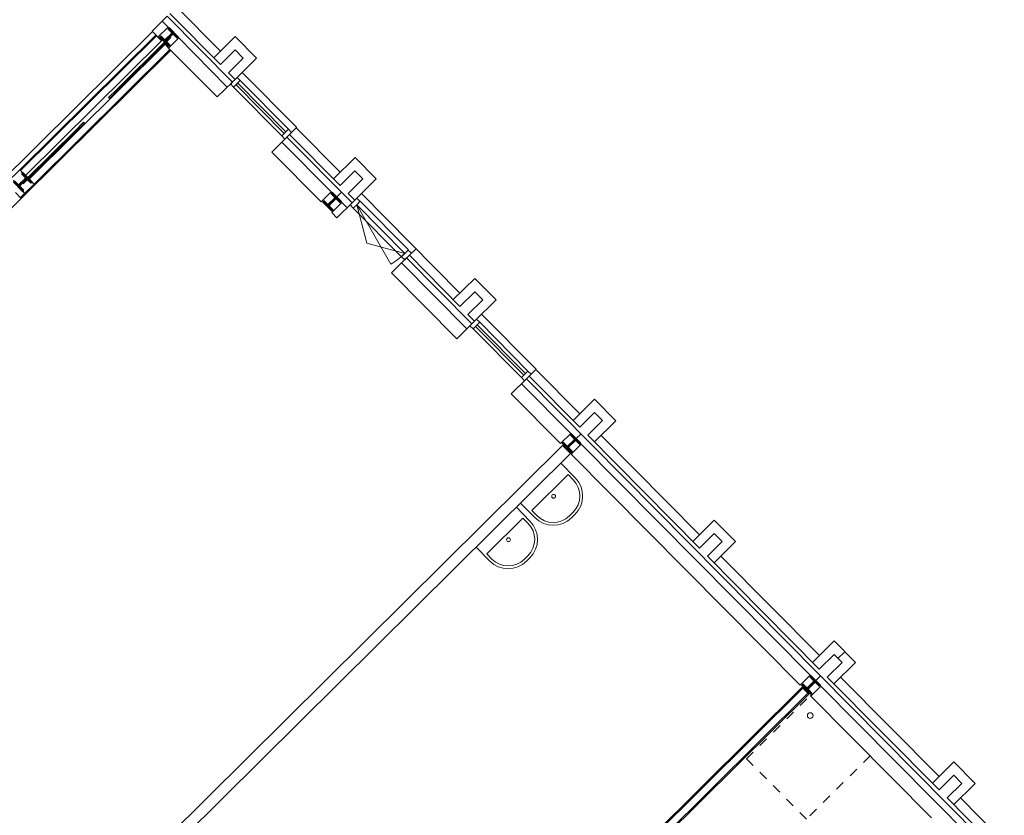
# Model space of a CAD drawing. Header units: metres. Extents: x 135839.8 to 135883.6, y 458209 to 458254.1.
# Tile 14 of 18: x 135864.6 to 135875, y 458225.8 to 458234.2. Entities that reach past the tile are written whole.
import ezdxf

# ---------------------------------------------------------------- set-up
doc = ezdxf.new("R2010")
doc.units = ezdxf.units.M
doc.header["$MEASUREMENT"] = 0
doc.linetypes.add('gestippeld-fijn', pattern=[3, 1.5, -1.5])
for name, color, linetype, lineweight in [('22_Metselwerk', 7, 'Continuous', 5), ('25_Metaalconstructiewerk', 7, 'Continuous', 5), ('30_Kozijnen-ramen-deuren', 7, 'Continuous', 5), ('51_Binnenriolering', 7, 'Continuous', 5)]:
    doc.layers.add(name, color=color, linetype=linetype, lineweight=lineweight)

# ---------------------------------------------------------------- blocks, each defined once
blk = doc.blocks.new('28_OOA_HEA-kolom - HE140A-1399739-begane grond TO')
at = {"layer": '25_Metaalconstructiewerk'}
blk.add_hatch(color=7, dxfattribs=at).paths.add_polyline_path([(70, -66), (70, -58), (15, -58), (6, -54), (3, -46), (3, 46), (6, 54), (15, 58), (70, 58), (70, 67), (-70, 67), (-70, 58), (-15, 58), (-6, 54), (-3, 46), (-3, -46), (-6, -54), (-15, -58), (-70, -58), (-70, -66)], flags=0)
at = {"layer": '25_Metaalconstructiewerk', "lineweight": 50}
for p, q in [((70, 67), (-70, 67)), ((-70, 67), (-70, 58)), ((-70, 58), (-15, 58)), ((-3, 46), (-3, -46)), ((3, -46), (3, 46)), ((15, 58), (70, 58)), ((70, 58), (70, 67)), ((-15, -58), (-70, -58)), ((-70, -58), (-70, -66)), ((-70, -66), (70, -66)), ((70, -58), (15, -58)), ((70, -66), (70, -58))]:
    blk.add_line(p, q, dxfattribs=at)
for centre, start, end in [((-15, 46), 0, 90), ((15, 46), 90, 180), ((-15, -46), 270, 0), ((15, -46), 180, 270)]:
    blk.add_arc(centre, 12, start, end, dxfattribs=at)
blk = doc.blocks.new('28_OOA_HEA-kolom - HE140A-1399741-begane grond TO')
at = {"layer": '25_Metaalconstructiewerk'}
blk.add_hatch(color=7, dxfattribs=at).paths.add_polyline_path([(70, 67), (-70, 67), (-70, 58), (-15, 58), (-6, 54), (-3, 46), (-3, -46), (-6, -54), (-15, -58), (-70, -58), (-70, -66), (70, -66), (70, -58), (15, -58), (6, -54), (3, -46), (3, 46), (6, 54), (15, 58), (70, 58)], flags=0)
at = {"layer": '25_Metaalconstructiewerk', "lineweight": 50}
for p, q in [((70, 67), (-70, 67)), ((-70, 67), (-70, 58)), ((-70, 58), (-15, 58)), ((-3, 46), (-3, -46)), ((3, -46), (3, 46)), ((15, 58), (70, 58)), ((70, 58), (70, 67)), ((-15, -58), (-70, -58)), ((-70, -58), (-70, -66)), ((-70, -66), (70, -66)), ((70, -58), (15, -58)), ((70, -66), (70, -58))]:
    blk.add_line(p, q, dxfattribs=at)
for centre, start, end in [((-15, 46), 0, 90), ((15, 46), 90, 180), ((-15, -46), 270, 0), ((15, -46), 180, 270)]:
    blk.add_arc(centre, 12, start, end, dxfattribs=at)
blk = doc.blocks.new('74_OOA_wastafel_600 - 74_OOA_wastafel_600-V52-begane grond TO')
at = {"layer": '51_Binnenriolering'}
for p, q in [((25, 500), (-25, 500)), ((-25, 470), (25, 470)), ((-300, 225), (-300, 10)), ((-270, 150), (-270, 225)), ((270, 225), (270, 150)), ((300, 10), (300, 225)), ((-270, 150), (270, 150))]:
    blk.add_line(p, q, dxfattribs=at)
for centre, radius, start, end in [((-25, 225), 275, 90, 180), ((-25, 225), 245, 90, 180), ((25, 225), 275, 360, 90), ((25, 225), 245, 360, 90), ((0, 205), 20, 0, 180), ((0, 205), 20, 180, 0)]:
    blk.add_arc(centre, radius, start, end, dxfattribs=at)
blk = doc.blocks.new('74_OOA_wastafel_600 - 74_OOA_wastafel_600-V53-begane grond TO')
at = {"layer": '51_Binnenriolering'}
for p, q in [((25, 500), (-25, 500)), ((-25, 470), (25, 470)), ((-300, 225), (-300, 20)), ((-270, 150), (-270, 225)), ((270, 225), (270, 150)), ((300, 20), (300, 225)), ((-270, 150), (270, 150))]:
    blk.add_line(p, q, dxfattribs=at)
for centre, radius, start, end in [((-25, 225), 275, 90, 180), ((-25, 225), 245, 90, 180), ((25, 225), 275, 360, 90), ((25, 225), 245, 360, 90), ((0, 205), 20, 0, 180), ((0, 205), 20, 180, 0)]:
    blk.add_arc(centre, radius, start, end, dxfattribs=at)
blk = doc.blocks.new('74_OOA_douche - 74_OOA_douche-V79-begane grond TO')
at = {"layer": '51_Binnenriolering', "linetype": 'gestippeld-fijn'}
for p, q in [((0, 900), (950, 900)), ((950, 900), (950, 0)), ((0, 0), (0, 7.5)), ((950, 0), (0, 0))]:
    blk.add_line(p, q, dxfattribs=at)
at = {"layer": '51_Binnenriolering'}
blk.add_circle((150, 150), 30, dxfattribs=at)

msp = doc.modelspace()

# ---------------------------------------------------------------- hatches: boundary and pattern name
at = {"layer": '25_Metaalconstructiewerk'}
h = msp.add_hatch(dxfattribs=at)
h.set_pattern_fill('FP_134', color=256, scale=0.001, angle=134.7283, style=0, pattern_type=2)
h.set_pattern_definition([(179.7283, (135883.1573, 458216.9453), (-0.003353, -0.7071), []), (179.7283, (135883.03766, 458217.0661), (-0.003353, -0.7071), []), (179.7283, (135883.0306, 458217.0732), (-0.003353, -0.7071), []), (179.7283, (135883.0236, 458217.0803), (-0.003353, -0.7071), []), (179.7283, (135883.01655, 458217.0874), (-0.003353, -0.7071), []), (179.7283, (135883.0095, 458217.0945), (-0.003353, -0.7071), []), (179.7283, (135883.0025, 458217.1016), (-0.003353, -0.7071), []), (179.7283, (135882.99544, 458217.1087), (-0.003353, -0.7071), [])])
h.paths.add_polyline_path([(135865.633, 458233.429), (135865.547, 458233.345), (135865.556, 458233.336), (135865.641, 458233.421)], flags=0)

# ---------------------------------------------------------------- linework, layer by layer
at = {"layer": '22_Metselwerk'}
for p, q in [((135866.73, 458233.835), (135866.265, 458234.304)), ((135866.166, 458234.205), (135866.006, 458234.047)), ((135866.856, 458233.509), (135866.166, 458234.205)), ((135866.194, 458234.233), (135866.729, 458233.693)), ((135866.113, 458234.152), (135866.183, 458234.081)), ((135866.011, 458234.042), (135862.821, 458230.882)), ((135866.046, 458234.006), (135864.607, 458232.581)), ((135864.616, 458232.572), (135866.055, 458233.998)), ((135866.006, 458234.047), (135866.011, 458234.042)), ((135866.108, 458233.944), (135866.011, 458234.042)), ((135866.069, 458233.983), (135866.176, 458234.089)), ((135866.886, 458233.99), (135866.659, 458233.764)), ((135867.111, 458233.762), (135866.886, 458233.99)), ((135864.669, 458232.519), (135866.108, 458233.944)), ((135866.144, 458233.908), (135864.705, 458232.483)), ((135866.182, 458233.869), (135866.144, 458233.908)), ((135866.289, 458233.975), (135866.182, 458233.869)), ((135866.802, 458233.456), (135866.281, 458233.982)), ((135864.623, 458232.278), (135866.205, 458233.846)), ((135864.758, 458232.43), (135866.196, 458233.855)), ((135866.182, 458233.869), (135866.696, 458233.351)), ((135866.729, 458233.693), (135866.885, 458233.848)), ((135866.885, 458233.848), (135866.97, 458233.763)), ((135866.97, 458233.763), (135866.814, 458233.608)), ((135866.884, 458233.537), (135867.111, 458233.762)), ((135866.814, 458233.608), (135866.884, 458233.537)), ((135866.696, 458233.351), (135866.856, 458233.509)), ((135867.532, 458233.025), (135867.461, 458232.955)), ((135867.461, 458232.955), (135867.996, 458232.415)), ((135867.997, 458232.556), (135867.532, 458233.025)), ((135867.433, 458232.926), (135867.273, 458232.768)), ((135867.907, 458232.341), (135867.379, 458232.874)), ((135868.122, 458232.23), (135867.433, 458232.926)), ((135867.273, 458232.768), (135867.794, 458232.242)), ((135868.153, 458232.711), (135867.925, 458232.486)), ((135868.378, 458232.484), (135868.153, 458232.711)), ((135864.464, 458232.439), (135864.607, 458232.581)), ((135864.607, 458232.581), (135864.669, 458232.519)), ((135867.996, 458232.415), (135868.152, 458232.569)), ((135868.152, 458232.569), (135868.237, 458232.484)), ((135864.758, 458232.429), (135864.659, 458232.331)), ((135864.767, 458232.421), (135864.705, 458232.483)), ((135868.237, 458232.484), (135868.08, 458232.329)), ((135868.151, 458232.258), (135868.378, 458232.484)), ((135864.561, 458232.34), (135864.623, 458232.278)), ((135864.605, 458232.384), (135864.667, 458232.322)), ((135864.658, 458232.331), (135864.614, 458232.287)), ((135867.794, 458232.242), (135867.9, 458232.348)), ((135868.01, 458232.344), (135867.956, 458232.291)), ((135868.08, 458232.329), (135868.151, 458232.258)), ((135868.222, 458232.329), (135869.263, 458231.277)), ((135864.623, 458232.278), (135863.086, 458230.756)), ((135868.013, 458232.234), (135867.906, 458232.129)), ((135867.962, 458232.072), (135868.122, 458232.23)), ((135868.069, 458232.177), (135868.006, 458232.241)), ((135867.906, 458232.129), (135867.962, 458232.072)), ((135868.799, 458231.746), (135868.728, 458231.676)), ((135868.699, 458231.648), (135868.539, 458231.489)), ((135868.646, 458231.595), (135869.336, 458230.899)), ((135869.389, 458230.951), (135868.699, 458231.648)), ((135868.728, 458231.676), (135869.263, 458231.136)), ((135868.539, 458231.489), (135869.229, 458230.793)), ((135869.42, 458231.432), (135869.192, 458231.207)), ((135869.645, 458231.205), (135869.42, 458231.432)), ((135869.263, 458231.136), (135869.419, 458231.291)), ((135869.419, 458231.291), (135869.503, 458231.205)), ((135869.503, 458231.205), (135869.347, 458231.051)), ((135869.417, 458230.98), (135869.645, 458231.205)), ((135869.347, 458231.051), (135869.417, 458230.98)), ((135869.229, 458230.793), (135869.389, 458230.951)), ((135870.066, 458230.467), (135869.995, 458230.397)), ((135870.53, 458229.998), (135870.066, 458230.467)), ((135869.966, 458230.369), (135869.806, 458230.21)), ((135874.92, 458225.367), (135869.966, 458230.369)), ((135869.995, 458230.397), (135870.529, 458229.857)), ((135870.441, 458229.783), (135869.913, 458230.316)), ((135869.806, 458230.21), (135870.327, 458229.685)), ((135870.686, 458230.153), (135870.459, 458229.928)), ((135870.912, 458229.926), (135870.686, 458230.153)), ((135870.529, 458229.857), (135870.686, 458230.012)), ((135870.77, 458229.927), (135870.614, 458229.772)), ((135870.684, 458229.701), (135870.912, 458229.926)), ((135870.686, 458230.012), (135870.77, 458229.927)), ((135870.327, 458229.685), (135870.434, 458229.79)), ((135870.543, 458229.786), (135870.49, 458229.733)), ((135870.614, 458229.772), (135871.796, 458228.578)), ((135871.797, 458228.72), (135870.755, 458229.771)), ((135870.348, 458229.663), (135864.068, 458223.442)), ((135870.383, 458229.628), (135870.348, 458229.663)), ((135870.433, 458229.578), (135870.383, 458229.628)), ((135870.546, 458229.677), (135870.44, 458229.571)), ((135870.539, 458229.684), (135872.974, 458227.226)), ((135864.152, 458223.357), (135870.433, 458229.578)), ((135870.44, 458229.571), (135872.86, 458227.127)), ((135871.953, 458228.874), (135871.726, 458228.649)), ((135872.178, 458228.647), (135871.953, 458228.874)), ((135871.796, 458228.578), (135871.952, 458228.733)), ((135871.952, 458228.733), (135872.037, 458228.648)), ((135872.037, 458228.648), (135871.881, 458228.493)), ((135872.178, 458228.647), (135871.951, 458228.422)), ((135871.881, 458228.493), (135873.063, 458227.299)), ((135873.064, 458227.441), (135872.022, 458228.492)), ((135873.22, 458227.596), (135872.992, 458227.37)), ((135873.445, 458227.368), (135873.22, 458227.596)), ((135873.063, 458227.299), (135873.219, 458227.454)), ((135873.219, 458227.454), (135873.304, 458227.369)), ((135873.332, 458227.482), (135873.261, 458227.412)), ((135873.304, 458227.369), (135873.147, 458227.214)), ((135873.218, 458227.143), (135873.445, 458227.368)), ((135872.86, 458227.127), (135872.967, 458227.233)), ((135873.077, 458227.229), (135873.023, 458227.176)), ((135873.08, 458227.119), (135872.973, 458227.013)), ((135874.867, 458225.314), (135873.073, 458227.126)), ((135873.147, 458227.214), (135874.33, 458226.021)), ((135874.33, 458226.162), (135873.289, 458227.213)), ((135872.882, 458227.106), (135870.425, 458224.672)), ((135872.89, 458227.097), (135870.429, 458224.658)), ((135872.943, 458227.044), (135870.481, 458224.605)), ((135870.576, 458224.681), (135872.952, 458227.035)), ((135872.917, 458227.07), (135872.882, 458227.106)), ((135872.952, 458227.035), (135872.917, 458227.07)), ((135872.973, 458227.013), (135874.25, 458225.724)), ((135874.487, 458226.317), (135874.259, 458226.092)), ((135874.712, 458226.089), (135874.487, 458226.317)), ((135874.33, 458226.021), (135874.486, 458226.175)), ((135874.486, 458226.175), (135874.57, 458226.09)), ((135874.57, 458226.09), (135874.414, 458225.935)), ((135874.712, 458226.089), (135874.484, 458225.864)), ((135874.414, 458225.935), (135874.949, 458225.395)), ((135875.02, 458225.466), (135874.555, 458225.935))]:
    msp.add_line(p, q, dxfattribs=at)
at = {"layer": '25_Metaalconstructiewerk'}
for p, q in [((135866.196, 458233.987), (135866.151, 458233.943)), ((135866.142, 458233.934), (135865.633, 458233.429)), ((135865.641, 458233.421), (135866.15, 458233.925)), ((135866.156, 458233.931), (135866.204, 458233.979)), ((135865.633, 458233.429), (135865.547, 458233.345)), ((135865.556, 458233.336), (135865.641, 458233.421)), ((135865.641, 458233.421), (135865.633, 458233.429)), ((135865.547, 458233.345), (135865.556, 458233.336)), ((135865.283, 458233.083), (135865.198, 458232.998)), ((135865.206, 458232.99), (135865.291, 458233.074)), ((135865.291, 458233.074), (135865.283, 458233.083)), ((135865.198, 458232.998), (135864.689, 458232.494)), ((135864.697, 458232.486), (135865.206, 458232.99)), ((135865.198, 458232.998), (135865.206, 458232.99)), ((135864.68, 458232.485), (135864.634, 458232.44)), ((135864.643, 458232.432), (135864.691, 458232.48))]:
    msp.add_line(p, q, dxfattribs=at)
at = {"layer": '30_Kozijnen-ramen-deuren'}
for p, q in [((135867.536, 458233.028), (135866.959, 458233.611)), ((135866.905, 458233.558), (135866.835, 458233.489)), ((135866.835, 458233.489), (135866.869, 458233.454)), ((135866.869, 458233.454), (135866.939, 458233.524)), ((135866.913, 458233.498), (135866.895, 458233.481)), ((135866.895, 458233.481), (135867.405, 458232.966)), ((135866.939, 458233.524), (135866.905, 458233.558)), ((135867.422, 458232.984), (135866.913, 458233.498)), ((135867.449, 458233.01), (135866.939, 458233.524)), ((135867.378, 458232.94), (135866.869, 458233.454)), ((135867.405, 458232.966), (135867.422, 458232.984)), ((135867.536, 458233.028), (135867.532, 458233.025)), ((135868.172, 458232.279), (135868.102, 458232.21)), ((135868.171, 458232.211), (135868.209, 458232.249)), ((135868.206, 458232.245), (135868.172, 458232.279)), ((135868.209, 458232.249), (135868.718, 458231.734)), ((135868.102, 458232.21), (135868.135, 458232.176)), ((135868.135, 458232.176), (135868.171, 458232.211)), ((135868.645, 458231.661), (135868.135, 458232.176)), ((135868.171, 458232.211), (135868.53, 458231.582)), ((135868.277, 458231.806), (135868.171, 458232.211)), ((135868.68, 458231.696), (135868.171, 458232.211)), ((135868.68, 458231.696), (135868.277, 458231.806)), ((135868.718, 458231.734), (135868.68, 458231.696)), ((135869.439, 458231.001), (135869.368, 458230.931)), ((135869.402, 458230.897), (135869.473, 458230.967)), ((135869.473, 458230.967), (135869.439, 458231.001)), ((135869.982, 458230.452), (135869.473, 458230.967)), ((135870.069, 458230.471), (135869.492, 458231.053)), ((135869.368, 458230.931), (135869.402, 458230.897)), ((135869.912, 458230.382), (135869.402, 458230.897)), ((135869.446, 458230.94), (135869.428, 458230.923)), ((135869.428, 458230.923), (135869.938, 458230.409)), ((135869.956, 458230.426), (135869.446, 458230.94)), ((135870.069, 458230.471), (135870.066, 458230.467)), ((135869.938, 458230.409), (135869.956, 458230.426))]:
    msp.add_line(p, q, dxfattribs=at)
at = {"layer": '30_Kozijnen-ramen-deuren', "extrusion": (0, 0, -1)}
for p, q in [((135867.449, 458233.01), (135867.378, 458232.94)), ((135867.412, 458232.906), (135867.482, 458232.976)), ((135867.482, 458232.976), (135867.449, 458233.01)), ((135867.378, 458232.94), (135867.412, 458232.906)), ((135868.68, 458231.696), (135868.645, 458231.661)), ((135868.679, 458231.627), (135868.749, 458231.697)), ((135868.749, 458231.697), (135868.715, 458231.731)), ((135868.645, 458231.661), (135868.679, 458231.627)), ((135869.982, 458230.452), (135869.912, 458230.382)), ((135870.016, 458230.418), (135869.982, 458230.452)), ((135869.912, 458230.382), (135869.945, 458230.348)), ((135869.945, 458230.348), (135870.016, 458230.418))]:
    msp.add_line(p, q, dxfattribs=at)
at = {"layer": '30_Kozijnen-ramen-deuren'}
msp.add_arc((135868.171, 458232.211), 0.724, 299.7283, 314.7283, dxfattribs=at)

# ---------------------------------------------------------------- block references
at = {"layer": '25_Metaalconstructiewerk', "xscale": 0.001, "yscale": 0.001, "zscale": 0.001}
for name, p, rotation in [('28_OOA_HEA-kolom - HE140A-1399739-begane grond TO', (135866.185, 458233.985), 134.7283133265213), ('28_OOA_HEA-kolom - HE140A-1399741-begane grond TO', (135864.637, 458232.452), 314.7283133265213), ('28_OOA_HEA-kolom - HE140A-1399739-begane grond TO', (135867.909, 458232.244), 134.7283133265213), ('28_OOA_HEA-kolom - HE140A-1399739-begane grond TO', (135870.443, 458229.687), 134.7283133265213), ('28_OOA_HEA-kolom - HE140A-1399739-begane grond TO', (135872.976, 458227.129), 134.7283133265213)]:
    msp.add_blockref(name, p, dxfattribs=dict(at, rotation=rotation))
at = {"layer": '51_Binnenriolering'}
for name, p, xscale, yscale, zscale, rotation in [('74_OOA_wastafel_600 - 74_OOA_wastafel_600-V52-begane grond TO', (135870.109, 458229.272), 0.001, 0.001, 0.001, 224.728313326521), ('74_OOA_wastafel_600 - 74_OOA_wastafel_600-V53-begane grond TO', (135869.632, 458228.813), 0.001, 0.001, 0.001, 224.728313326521), ('74_OOA_douche - 74_OOA_douche-V79-begane grond TO', (135872.968, 458227.019), 0.0009999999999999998, 0.0009999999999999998, 0.0009999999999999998, 224.7283133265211)]:
    msp.add_blockref(name, p, dxfattribs=dict(at, xscale=xscale, yscale=yscale, zscale=zscale, rotation=rotation))

doc.saveas('drawing.dxf')
